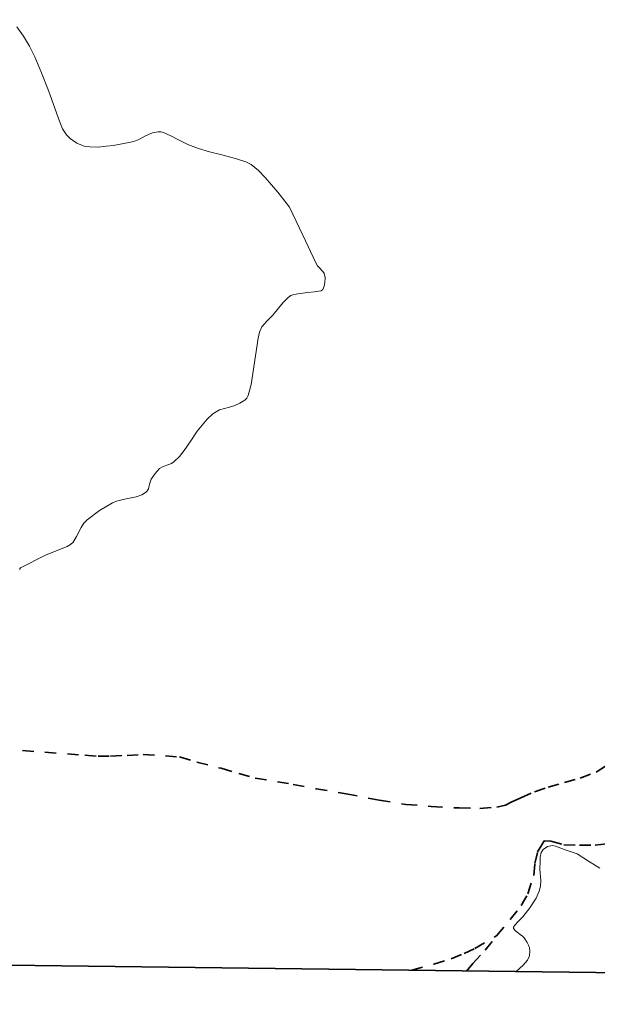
# Model space of a CAD drawing. Header units: metres. Extents: x 407555 to 411072, y 4571682 to 4574038.
# Tile 31 of 67: x 409660 to 409917, y 4571682 to 4572119. Entities that reach past the tile are written whole.
import ezdxf

# ---------------------------------------------------------------- set-up
doc = ezdxf.new("R2010")
doc.units = ezdxf.units.M
doc.header["$MEASUREMENT"] = 0
doc.linetypes.add('bt5mv20_nopinta', pattern=[10, 5, -5])
for name, color, linetype, lineweight in [('FLU03_LN', 7, 'Continuous', 15), ('REC03_LN', 7, 'Continuous', 15), ('VIR01_LN', 7, 'Continuous', 15)]:
    doc.layers.add(name, color=color, linetype=linetype, lineweight=lineweight)

msp = doc.modelspace()

# ---------------------------------------------------------------- linework, layer by layer
at = {"layer": 'FLU03_LN', "color": 150, "linetype": 'bt5mv20_nopinta', "lineweight": 35}
for points in [[(409651.47, 4571795.24, 475.94), (409689.18, 4571792.35, 470), (409694.98, 4571791.96, 468.91), (409700.56, 4571791.96, 467.96), (409707.87, 4571792.31, 466.69), (409715.1, 4571792.71, 465), (409724.95, 4571792.14, 463.77), (409731.22, 4571791.61, 463.02), (409738.89, 4571789.35, 462.25), (409749.69, 4571786.56, 460.98), (409757.53, 4571784.29, 460.57), (409764.86, 4571782.23, 460), (409781.75, 4571779.41, 459.28), (409791.86, 4571777.49, 459.02), (409805.28, 4571775.23, 458.43), (409819.91, 4571772.44, 457.73), (409831.76, 4571770.52, 457.17), (409843.09, 4571769.65, 456.72), (409855.46, 4571768.95, 456.09), (409864.69, 4571768.77, 455.64), (409872.19, 4571769.3, 455.21), (409876, 4571770.19, 455), (409878.57, 4571771.59, 454.56), (409882.94, 4571773.41, 454.08), (409888.96, 4571776.15, 453.68), (409894.97, 4571778.16, 453.34), (409902.26, 4571780.34, 452.88), (409909.19, 4571782.17, 452.59), (409916.29, 4571784.9, 452.28), (409922.31, 4571788.55, 451.9)], [(409872.07, 4571712.25, 460.64), (409878.16, 4571719.4, 460.29), (409883.03, 4571725.62, 460), (409886, 4571730.83, 459.66), (409888.61, 4571739.02, 459.37), (409889.13, 4571744.25, 459.19), (409890.35, 4571749.48, 459.03), (409892.27, 4571752.62, 458.9), (409893.31, 4571754.37, 458.78), (409896.28, 4571754.19, 458.65), (409902, 4571752.62, 458.41), (409908.97, 4571752.45, 458.03), (409915.94, 4571752.45, 457.82), (409922.56, 4571753.15, 457.41)], [(409834.4, 4571696.87, 461.89), (409844.26, 4571699.57, 461.57), (409851.93, 4571702.01, 461.36), (409857.68, 4571704.28, 461.17), (409862.38, 4571706.55, 461.03), (409872.07, 4571712.25, 460.64)], [(409858.7, 4571696.56, 461.43), (409861.61, 4571699.87, 461.24), (409867.01, 4571705.8, 460.91), (409872.07, 4571712.25, 460.64)]]:
    msp.add_polyline3d(points, dxfattribs=at)
at = {"layer": 'REC03_LN', "color": 6, "linetype": 'Continuous', "lineweight": 15}
for points in [[(409682.6, 4572066.19, 459.73), (409680.93, 4572067.9, 459.71), (409679.26, 4572070.55, 459.63), (409677.85, 4572073.88, 459.27), (409676.61, 4572077.22, 458.59), (409674.32, 4572083.91, 457.07), (409672.65, 4572088.35, 456.57), (409669.83, 4572095.46, 456.55), (409666.86, 4572102.55, 456.62), (409664.58, 4572107.23, 456.57), (409661.9, 4572111.65, 456.45), (409658.9, 4572115.77, 456.33)], [(409660.04, 4571874.84, 467.36), (409660.55, 4571875.56, 467.33), (409671.93, 4571881.31, 466.36), (409681.28, 4571885.02, 465.6), (409682.82, 4571885.93, 465.48), (409683.92, 4571887.03, 465.42), (409685.46, 4571889.46, 465.35), (409687.47, 4571893.52, 465.28), (409688.64, 4571895.4, 465.22), (409690.09, 4571896.97, 465.11), (409695.61, 4571900.99, 464.39), (409701.45, 4571904.46, 463.64), (409703.25, 4571905.25, 463.5), (409706.68, 4571906.08, 463.3), (409711.95, 4571907.08, 463.05), (409714.4, 4571907.96, 462.96), (409716.57, 4571909.41, 462.88), (409717.38, 4571910.61, 462.87), (409717.92, 4571912.8, 462.92), (409718.63, 4571914.91, 462.9), (409720.32, 4571917.45, 462.65), (409722.38, 4571919.73, 462.38), (409723.87, 4571920.61, 462.31), (409726.41, 4571921.43, 462.22), (409727.62, 4571921.91, 462.18), (409728.69, 4571922.62, 462.12), (409731.12, 4571925.03, 461.92), (409733.3, 4571927.65, 461.65), (409736.16, 4571931.94, 461.02), (409739.03, 4571936.25, 460.36), (409743.49, 4571941.64, 459.91), (409746.06, 4571943.95, 459.74), (409748.96, 4571945.78, 459.48), (409751.17, 4571946.42, 459.19), (409753.42, 4571946.91, 458.78), (409755.74, 4571947.72, 458.14), (409758.01, 4571948.69, 457.5), (409760.25, 4571950.07, 457.04), (409761.16, 4571951.01, 456.85), (409761.78, 4571952.14, 456.67), (409763.01, 4571956.96, 456.07), (409763.82, 4571961.84, 455.69), (409764.99, 4571969.73, 455.64), (409766.19, 4571977.62, 455.57), (409766.72, 4571980.25, 455.44), (409767.85, 4571982.67, 455.31), (409770.18, 4571985.35, 455.12), (409772.66, 4571987.84, 454.93), (409777.12, 4571993.26, 454.53), (409779.45, 4571995.62, 454.31), (409780.7, 4571996.47, 454.19), (409782.03, 4571997, 454.08), (409784.97, 4571997.46, 453.78), (409788.12, 4571997.8, 453.26), (409791.18, 4571998.19, 452.32), (409794.14, 4571998.66, 451.34), (409794.89, 4571999.15, 451.1), (409795.52, 4572000.63, 450.74), (409795.83, 4572002.27, 450.38), (409796, 4572004.42, 449.84), (409795.47, 4572006.5, 449.29), (409793.56, 4572008.72, 448.6), (409792.53, 4572009.76, 448.36), (409791.72, 4572010.97, 448.26), (409785.94, 4572023.33, 448.16), (409780.15, 4572035.7, 448.07), (409774.85, 4572042.44, 449.27), (409769.23, 4572048.97, 450.51), (409766.32, 4572052.09, 450.84), (409763.06, 4572054.76, 451.07), (409760.63, 4572055.94, 451.31), (409756.49, 4572057.21, 452.16), (409752.29, 4572058.38, 453.21), (409749.45, 4572059.14, 453.64), (409744.48, 4572060.38, 453.99), (409739.58, 4572061.74, 454.25), (409734.96, 4572063.66, 454.47), (409730.41, 4572065.84, 454.67), (409727.28, 4572067.37, 454.7), (409724.15, 4572068.88, 454.74), (409722.96, 4572069.22, 454.88), (409721.71, 4572069.28, 455.15), (409719.25, 4572068.83, 455.66), (409716.13, 4572067.44, 455.79), (409713.07, 4572065.78, 455.76), (409710.97, 4572064.98, 455.91), (409706.39, 4572063.96, 457.06), (409701.75, 4572063.2, 458.53), (409698.64, 4572062.8, 459.12), (409695.01, 4572062.46, 459.39), (409691.3, 4572062.51, 459.56), (409688.87, 4572062.91, 459.63), (409685.57, 4572064.17, 459.7), (409682.6, 4572066.19, 459.73)], [(409917.96, 4571742.21, 457.44), (409912.92, 4571745.37, 456.97), (409907.87, 4571748.52, 456.5), (409903.04, 4571750.29, 457.02), (409898.25, 4571752.02, 457.58), (409896.89, 4571752.24, 457.65), (409894.8, 4571751.82, 457.65), (409892.82, 4571750.49, 457.74), (409891.9, 4571749.21, 458.08), (409891.49, 4571747.18, 458.94), (409891.4, 4571745.05, 459.57), (409891.35, 4571741.76, 459.93), (409891.72, 4571736.75, 460.37), (409891.63, 4571734.3, 460.55), (409891.08, 4571731.94, 460.69), (409889.65, 4571728.88, 460.84), (409886.82, 4571724.58, 461.02), (409883.79, 4571720.55, 461.23), (409881.44, 4571718.21, 461.43), (409880.32, 4571717.09, 461.63), (409879.66, 4571716, 461.96), (409879.67, 4571715.38, 462.23), (409880.45, 4571714.35, 462.82), (409882.55, 4571712.84, 463.88), (409883.6, 4571712.08, 464.45), (409884.37, 4571711.28, 465), (409885.73, 4571709.15, 466.62), (409886.3, 4571707.99, 467.39), (409886.72, 4571706.79, 467.92), (409886.91, 4571705.49, 468.17), (409886.7, 4571703.3, 468.32), (409885.82, 4571701.32, 468.38), (409883.86, 4571699.09, 468.5), (409880.84, 4571696.29, 468.67)]]:
    msp.add_polyline3d(points, dxfattribs=at)
at = {"layer": 'VIR01_LN', "color": 7, "linetype": 'Continuous', "lineweight": 35, "flags": 128}
msp.add_lwpolyline([(407584.03, 4574038.19), (411071.92, 4573994.66), (411043.52, 4571681.77), (407554.51, 4571725.33)], close=True, dxfattribs=at)

doc.saveas('drawing.dxf')
